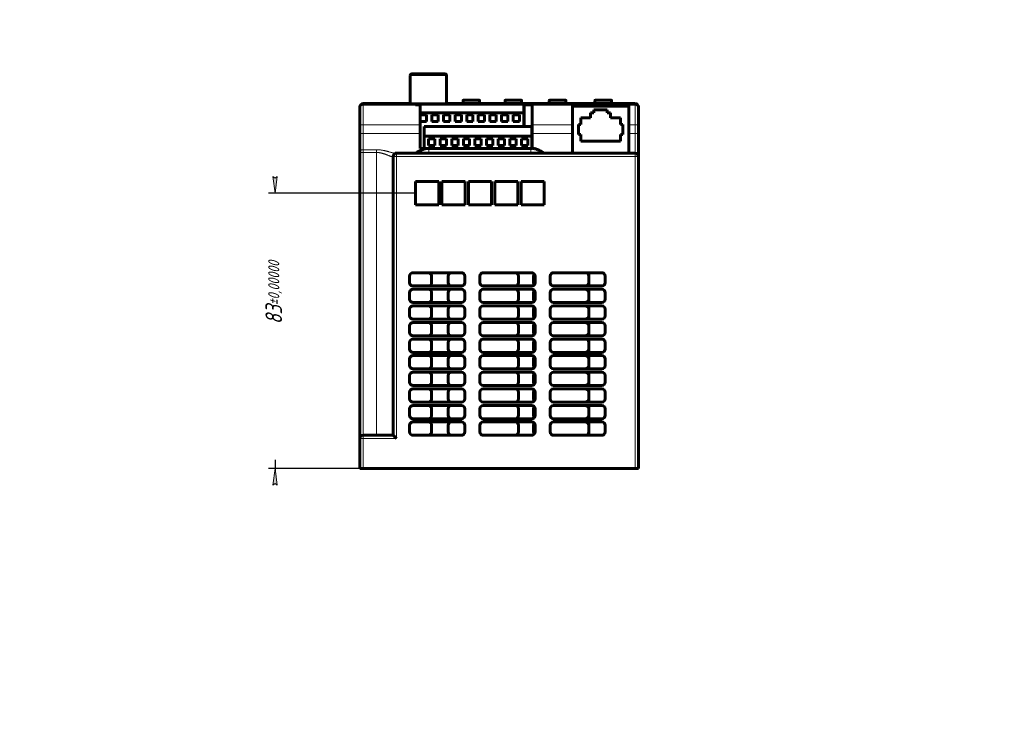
# Model space of a CAD drawing. Header units: millimetres. Extents: x 0 to 297, y 0 to 420.
# Tile 1 of 2: x 0 to 297, y 0 to 210. Entities that reach past the tile are written whole.
import ezdxf

# ---------------------------------------------------------------- set-up
doc = ezdxf.new("R2010")
doc.units = ezdxf.units.MM
doc.linetypes.add('K5LT_BASIC', pattern=[0])
doc.linetypes.add('K5LT_THIN', pattern=[0])
doc.layers.add('Системный слой', color=7, linetype='Continuous')
doc.styles.add('KDIMTEXTSTYLE', font='GOST_AU.SHX', dxfattribs={"width": 0.96, "oblique": 15, "height": 5})
doc.dimstyles.new('KDIMSTYLE (1.00)', dxfattribs={"dimtxt": 5, "dimasz": 1, "dimexe": 2, "dimexo": 0, "dimgap": 1, "dimtad": 1, "dimtxsty": 'KDIMTEXTSTYLE', "dimsah": 1, "dimcen": 0, "dimdle": 1, "dimadec": 0, "dimazin": 0, "dimtfac": 0.667, "dimtmove": 0, "dimatfit": 3, "dimfxl": 1, "dimtvp": 1, "dimtolj": 1, "dimtzin": 0, "dimarcsym": 0})

# ---------------------------------------------------------------- blocks, each defined once
blk = doc.blocks.new('U31')
at = {"layer": 'Системный слой', "color": 150, "linetype": 'K5LT_BASIC', "lineweight": 60, "true_color": 0x0080ff}
for p, q in [((113.88, 184.72), (103.63, 184.72)), ((133.78, 184.72), (132.7, 184.72))]:
    blk.add_line(p, q, dxfattribs=at)
blk = doc.blocks.new('U32')
at = {"layer": 'Системный слой', "color": 150, "linetype": 'K5LT_BASIC', "lineweight": 60, "true_color": 0x0080ff}
for p, q in [((119.53, 184.5), (119.43, 184.5)), ((152.13, 184.5), (152.03, 184.5))]:
    blk.add_line(p, q, dxfattribs=at)
blk = doc.blocks.new('U33')
at = {"layer": 'Системный слой', "color": 150, "linetype": 'K5LT_BASIC', "lineweight": 60, "true_color": 0x0080ff}
for p, q in [((128.79, 184.72), (130.27, 184.72)), ((130.27, 184.72), (131.58, 184.72)), ((131.58, 184.72), (132.7, 184.72))]:
    blk.add_line(p, q, dxfattribs=at)
blk = doc.blocks.new('U34')
at = {"layer": 'Системный слой', "color": 7, "linetype": 'K5LT_THIN', "lineweight": 18}
for p, q in [((111.81, 184.71), (112.37, 184.72)), ((112.82, 184.7), (111.81, 184.71)), ((112.37, 184.72), (113.88, 184.72)), ((115.69, 184.68), (112.82, 184.7)), ((113.88, 184.72), (113.88, 184.72)), ((122.96, 184.66), (115.69, 184.68)), ((128.37, 184.66), (122.96, 184.66)), ((132.03, 184.68), (128.37, 184.66)), ((134.17, 184.7), (132.03, 184.68)), ((132.7, 184.72), (132.7, 184.72)), ((132.7, 184.72), (133.75, 184.72)), ((133.75, 184.72), (134.78, 184.71)), ((134.78, 184.71), (134.17, 184.7))]:
    blk.add_line(p, q, dxfattribs=at)
blk = doc.blocks.new('U35')
at = {"layer": 'Системный слой', "color": 150, "linetype": 'K5LT_BASIC', "lineweight": 60, "true_color": 0x0080ff}
for p, q in [((113.88, 184.72), (114.99, 184.72)), ((114.99, 184.72), (116.31, 184.72)), ((116.31, 184.72), (117.79, 184.72))]:
    blk.add_line(p, q, dxfattribs=at)
blk = doc.blocks.new('U36')
at = {"layer": 'Системный слой', "color": 150, "linetype": 'K5LT_BASIC', "lineweight": 60, "true_color": 0x0080ff}
for p, q in [((171.63, 129.72), (171.63, 133.72)), ((171.63, 124.72), (171.63, 128.72)), ((171.63, 119.72), (171.63, 123.72)), ((171.63, 114.72), (171.63, 118.72)), ((171.63, 109.72), (171.63, 113.72)), ((171.63, 104.72), (171.63, 108.72)), ((171.63, 99.72), (171.63, 103.72)), ((171.63, 94.72), (171.63, 98.72)), ((171.63, 89.72), (171.63, 93.72)), ((171.63, 84.72), (171.63, 88.72))]:
    blk.add_line(p, q, dxfattribs=at)
blk = doc.blocks.new('KDIMARROW_01')
at = {"layer": 'Системный слой'}
blk.add_hatch(color=0, dxfattribs=at).paths.add_polyline_path([(0, 0), (-5, 0.66), (-4.5, 0), (-5, -0.66)])
at = {"layer": 'Системный слой', "color": 0, "linetype": 'K5LT_THIN', "lineweight": 18}
for p, q in [((-4.5, 0), (-5, 0.66)), ((-5, 0.66), (0, 0)), ((0, 0), (-5, -0.66)), ((-5, -0.66), (-4.5, 0)), ((0, 0), (-1, 0))]:
    blk.add_line(p, q, dxfattribs=at)

msp = doc.modelspace()

# ---------------------------------------------------------------- linework, layer by layer
at = {"layer": 'Системный слой', "color": 150, "linetype": 'K5LT_BASIC', "lineweight": 60, "true_color": 0x0080ff}
for p, q in [((117.789, 184.666), (117.789, 193.221)), ((118.289, 193.721), (128.289, 193.721)), ((128.789, 184.666), (128.789, 193.221)), ((113.875, 184.721), (113.875, 184.721)), ((119.429, 184.5), (119.429, 184.383)), ((120.84, 184.383), (119.429, 184.383)), ((152.029, 184.521), (119.529, 184.521)), ((119.529, 184.521), (119.529, 184.383)), ((120.84, 184.383), (120.84, 184.262)), ((120.84, 184.262), (120.84, 178.263)), ((132.702, 184.721), (132.702, 184.721)), ((133.725, 184.721), (133.725, 185.671)), ((133.725, 184.721), (133.725, 185.671)), ((133.775, 185.721), (138.675, 185.721)), ((185.629, 184.718), (135.348, 184.718)), ((138.725, 184.718), (138.725, 185.671)), ((146.409, 184.718), (146.409, 185.671)), ((146.409, 184.718), (146.409, 185.671)), ((146.459, 185.721), (151.359, 185.721)), ((151.409, 184.718), (151.409, 185.671)), ((152.029, 181.932), (152.029, 184.521)), ((152.129, 184.5), (152.129, 184.386)), ((154.629, 184.386), (152.129, 184.386)), ((152.129, 177.821), (152.129, 184.386)), ((154.629, 184.386), (154.629, 184.262)), ((154.629, 184.262), (154.629, 178.263)), ((159.757, 184.718), (159.757, 185.671)), ((159.807, 185.721), (164.707, 185.721)), ((164.757, 184.718), (164.757, 185.671)), ((183.729, 184.375), (166.729, 184.375)), ((166.729, 184.375), (166.729, 184.262)), ((166.729, 184.262), (166.729, 178.263)), ((173.528, 184.718), (173.528, 185.671)), ((173.578, 185.721), (178.478, 185.721)), ((178.528, 184.718), (178.528, 185.671)), ((183.729, 184.375), (183.729, 184.262)), ((183.729, 184.262), (183.729, 178.263)), ((185.777, 184.71), (185.777, 184.707)), ((102.629, 183.721), (102.629, 183.262)), ((102.629, 183.262), (102.629, 178.263)), ((120.84, 181.932), (152.029, 181.932)), ((122.729, 181.276), (120.84, 181.276)), ((122.729, 179.276), (122.729, 181.276)), ((126.229, 181.276), (124.329, 181.276)), ((124.329, 181.276), (124.329, 179.276)), ((126.229, 179.276), (126.229, 181.276)), ((127.829, 181.276), (127.829, 179.276)), ((129.729, 181.276), (127.829, 181.276)), ((129.729, 179.276), (129.729, 181.276)), ((131.329, 181.276), (131.329, 179.276)), ((133.229, 181.276), (131.329, 181.276)), ((133.229, 179.276), (133.229, 181.276)), ((136.729, 181.276), (134.829, 181.276)), ((134.829, 181.276), (134.829, 179.276)), ((136.729, 179.276), (136.729, 181.276)), ((140.229, 181.276), (138.329, 181.276)), ((138.329, 181.276), (138.329, 179.276)), ((140.229, 179.276), (140.229, 181.276)), ((141.829, 181.276), (141.829, 179.276)), ((143.729, 181.276), (141.829, 181.276)), ((143.729, 179.276), (143.729, 181.276)), ((147.229, 181.276), (145.329, 181.276)), ((145.329, 181.276), (145.329, 179.276)), ((147.229, 179.276), (147.229, 181.276)), ((150.729, 181.276), (148.829, 181.276)), ((148.829, 181.276), (148.829, 179.276)), ((150.729, 179.276), (150.729, 181.276)), ((152.029, 177.821), (152.029, 181.932)), ((183.729, 183.906), (166.729, 183.906)), ((172.229, 181.875), (172.229, 180.375)), ((173.229, 181.875), (172.229, 181.875)), ((177.229, 182.875), (173.229, 182.875)), ((173.229, 182.875), (173.229, 181.875)), ((177.229, 181.875), (177.229, 182.875)), ((178.229, 181.875), (177.229, 181.875)), ((178.229, 180.375), (178.229, 181.875)), ((186.629, 183.721), (186.629, 183.262)), ((186.629, 183.262), (186.629, 178.263)), ((102.629, 178.263), (102.629, 175.721)), ((120.84, 179.276), (122.729, 179.276)), ((120.84, 175.721), (120.84, 178.263)), ((124.329, 179.276), (126.229, 179.276)), ((127.829, 179.276), (129.729, 179.276)), ((131.329, 179.276), (133.229, 179.276)), ((134.829, 179.276), (136.729, 179.276)), ((138.329, 179.276), (140.229, 179.276)), ((141.829, 179.276), (143.729, 179.276)), ((145.329, 179.276), (147.229, 179.276)), ((148.829, 179.276), (150.729, 179.276)), ((154.629, 178.263), (154.629, 175.721)), ((166.729, 175.721), (166.729, 178.263)), ((169.279, 178.375), (168.529, 178.375)), ((168.529, 178.375), (168.529, 175.375)), ((169.279, 180.375), (169.279, 178.375)), ((172.229, 180.375), (169.279, 180.375)), ((181.179, 180.375), (178.229, 180.375)), ((181.179, 178.375), (181.179, 180.375)), ((181.929, 178.375), (181.179, 178.375)), ((181.929, 175.375), (181.929, 178.375)), ((183.729, 178.263), (183.729, 175.721)), ((186.629, 175.721), (186.629, 178.263)), ((102.629, 175.721), (102.629, 169.977)), ((120.84, 175.721), (120.84, 171.221)), ((154.529, 177.821), (122.029, 177.821)), ((122.029, 177.821), (122.029, 174.921)), ((154.529, 174.921), (154.529, 177.821)), ((154.629, 175.721), (154.629, 171.231)), ((166.729, 175.721), (166.729, 169.721)), ((168.529, 175.375), (169.279, 175.375)), ((169.279, 175.375), (169.279, 173.375)), ((181.179, 173.375), (181.179, 175.375)), ((181.179, 175.375), (181.929, 175.375)), ((183.729, 175.721), (183.729, 169.721)), ((186.629, 175.721), (186.629, 168.721)), ((122.029, 171.221), (122.029, 174.921)), ((122.029, 174.921), (154.529, 174.921)), ((123.329, 174.071), (123.329, 172.071)), ((125.229, 174.071), (123.329, 174.071)), ((125.229, 172.071), (125.229, 174.071)), ((126.829, 174.071), (126.829, 172.071)), ((128.729, 174.071), (126.829, 174.071)), ((128.729, 172.071), (128.729, 174.071)), ((130.329, 174.071), (130.329, 172.071)), ((132.229, 174.071), (130.329, 174.071)), ((132.229, 172.071), (132.229, 174.071)), ((135.729, 174.071), (133.829, 174.071)), ((133.829, 174.071), (133.829, 172.071)), ((135.729, 172.071), (135.729, 174.071)), ((137.329, 174.071), (137.329, 172.071)), ((139.229, 174.071), (137.329, 174.071)), ((139.229, 172.071), (139.229, 174.071)), ((140.829, 174.071), (140.829, 172.071)), ((142.729, 174.071), (140.829, 174.071)), ((142.729, 172.071), (142.729, 174.071)), ((144.329, 174.071), (144.329, 172.071)), ((146.229, 174.071), (144.329, 174.071)), ((146.229, 172.071), (146.229, 174.071)), ((147.829, 174.071), (147.829, 172.071)), ((149.729, 174.071), (147.829, 174.071)), ((149.729, 172.071), (149.729, 174.071)), ((151.329, 174.071), (151.329, 172.071)), ((153.229, 174.071), (151.329, 174.071)), ((153.229, 172.071), (153.229, 174.071)), ((154.529, 171.221), (154.529, 174.921)), ((169.279, 173.375), (181.179, 173.375)), ((102.629, 169.977), (102.629, 83.721)), ((113.629, 169.721), (113.286, 169.721)), ((113.629, 169.721), (185.629, 169.721)), ((122.929, 171.221), (120.84, 171.221)), ((123.429, 171.221), (122.929, 171.221)), ((123.329, 172.071), (125.229, 172.071)), ((154.229, 171.221), (123.429, 171.221)), ((126.829, 172.071), (128.729, 172.071)), ((130.329, 172.071), (132.229, 172.071)), ((133.829, 172.071), (135.729, 172.071)), ((137.329, 172.071), (139.229, 172.071)), ((140.829, 172.071), (142.729, 172.071)), ((144.329, 172.071), (146.229, 172.071)), ((147.829, 172.071), (149.729, 172.071)), ((151.329, 172.071), (153.229, 172.071)), ((154.629, 171.221), (154.229, 171.221)), ((154.629, 171.221), (154.629, 171.231)), ((112.629, 84.721), (112.629, 168.721)), ((186.629, 168.721), (186.629, 74.721)), ((126.429, 161.221), (119.429, 161.221)), ((119.429, 161.221), (119.429, 154.221)), ((126.429, 154.221), (126.429, 161.221)), ((127.379, 161.221), (127.379, 154.221)), ((134.379, 161.221), (127.379, 161.221)), ((134.379, 154.221), (134.379, 161.221)), ((142.329, 161.221), (135.329, 161.221)), ((135.329, 161.221), (135.329, 154.221)), ((142.329, 154.221), (142.329, 161.221)), ((150.279, 161.221), (143.279, 161.221)), ((143.279, 161.221), (143.279, 154.221)), ((150.279, 154.221), (150.279, 161.221)), ((151.229, 161.221), (151.229, 154.221)), ((158.229, 161.221), (151.229, 161.221)), ((158.229, 154.221), (158.229, 161.221)), ((119.429, 154.221), (126.429, 154.221)), ((127.379, 154.221), (134.379, 154.221)), ((135.329, 154.221), (142.329, 154.221)), ((143.279, 154.221), (150.279, 154.221)), ((151.229, 154.221), (158.229, 154.221)), ((133.254, 133.721), (118.629, 133.721)), ((154.442, 133.721), (139.817, 133.721)), ((175.629, 133.721), (161.004, 133.721)), ((117.629, 132.721), (117.629, 130.721)), ((124.254, 130.721), (124.254, 132.721)), ((129.217, 132.721), (129.217, 130.721)), ((134.254, 130.721), (134.254, 132.721)), ((138.817, 132.721), (138.817, 130.721)), ((150.442, 130.721), (150.442, 132.721)), ((155.004, 132.721), (155.004, 130.721)), ((155.442, 130.721), (155.442, 132.721)), ((160.004, 132.721), (160.004, 130.721)), ((176.629, 130.721), (176.629, 132.721)), ((117.629, 127.721), (117.629, 125.721)), ((118.629, 129.721), (133.254, 129.721)), ((133.254, 128.721), (118.629, 128.721)), ((124.254, 125.721), (124.254, 127.721)), ((129.217, 127.721), (129.217, 125.721)), ((134.254, 125.721), (134.254, 127.721)), ((138.817, 127.721), (138.817, 125.721)), ((139.817, 129.721), (154.442, 129.721)), ((154.442, 128.721), (139.817, 128.721)), ((150.442, 125.721), (150.442, 127.721)), ((155.004, 127.721), (155.004, 125.721)), ((155.442, 125.721), (155.442, 127.721)), ((160.004, 127.721), (160.004, 125.721)), ((161.004, 129.721), (175.629, 129.721)), ((175.629, 128.721), (161.004, 128.721)), ((176.629, 125.721), (176.629, 127.721)), ((117.629, 122.721), (117.629, 120.721)), ((118.629, 124.721), (133.254, 124.721)), ((133.254, 123.721), (118.629, 123.721)), ((124.254, 120.721), (124.254, 122.721)), ((129.217, 122.721), (129.217, 120.721)), ((134.254, 120.721), (134.254, 122.721)), ((138.817, 122.721), (138.817, 120.721)), ((139.817, 124.721), (154.442, 124.721)), ((154.442, 123.721), (139.817, 123.721)), ((150.442, 120.721), (150.442, 122.721)), ((155.004, 122.721), (155.004, 120.721)), ((155.442, 120.721), (155.442, 122.721)), ((160.004, 122.721), (160.004, 120.721)), ((161.004, 124.721), (175.629, 124.721)), ((175.629, 123.721), (161.004, 123.721)), ((176.629, 120.721), (176.629, 122.721)), ((118.629, 119.721), (133.254, 119.721)), ((139.817, 119.721), (154.442, 119.721)), ((161.004, 119.721), (175.629, 119.721)), ((117.629, 117.721), (117.629, 115.721)), ((133.254, 118.721), (118.629, 118.721)), ((124.254, 115.721), (124.254, 117.721)), ((129.217, 117.721), (129.217, 115.721)), ((134.254, 115.721), (134.254, 117.721)), ((138.817, 117.721), (138.817, 115.721)), ((154.442, 118.721), (139.817, 118.721)), ((150.442, 115.721), (150.442, 117.721)), ((155.004, 117.721), (155.004, 115.721)), ((155.442, 115.721), (155.442, 117.721)), ((160.004, 117.721), (160.004, 115.721)), ((175.629, 118.721), (161.004, 118.721)), ((176.629, 115.721), (176.629, 117.721)), ((118.629, 114.721), (133.254, 114.721)), ((133.254, 113.721), (118.629, 113.721)), ((139.817, 114.721), (154.442, 114.721)), ((154.442, 113.721), (139.817, 113.721)), ((161.004, 114.721), (175.629, 114.721)), ((175.629, 113.721), (161.004, 113.721)), ((117.629, 112.721), (117.629, 110.721)), ((124.254, 110.721), (124.254, 112.721)), ((129.217, 112.721), (129.217, 110.721)), ((134.254, 110.721), (134.254, 112.721)), ((138.817, 112.721), (138.817, 110.721)), ((150.442, 110.721), (150.442, 112.721)), ((155.004, 112.721), (155.004, 110.721)), ((155.442, 110.721), (155.442, 112.721)), ((160.004, 112.721), (160.004, 110.721)), ((176.629, 110.721), (176.629, 112.721)), ((117.629, 107.721), (117.629, 105.721)), ((118.629, 109.721), (133.254, 109.721)), ((133.254, 108.721), (118.629, 108.721)), ((124.254, 105.721), (124.254, 107.721)), ((129.217, 107.721), (129.217, 105.721)), ((134.254, 105.721), (134.254, 107.721)), ((138.817, 107.721), (138.817, 105.721)), ((139.817, 109.721), (154.442, 109.721)), ((154.442, 108.721), (139.817, 108.721)), ((150.442, 105.721), (150.442, 107.721)), ((155.004, 107.721), (155.004, 105.721)), ((155.442, 105.721), (155.442, 107.721)), ((160.004, 107.721), (160.004, 105.721)), ((161.004, 109.721), (175.629, 109.721)), ((175.629, 108.721), (161.004, 108.721)), ((176.629, 105.721), (176.629, 107.721)), ((118.629, 104.721), (133.254, 104.721)), ((139.817, 104.721), (154.442, 104.721)), ((161.004, 104.721), (175.629, 104.721)), ((117.629, 102.721), (117.629, 100.721)), ((133.254, 103.721), (118.629, 103.721)), ((124.254, 100.721), (124.254, 102.721)), ((129.217, 102.721), (129.217, 100.721)), ((134.254, 100.721), (134.254, 102.721)), ((138.817, 102.721), (138.817, 100.721)), ((154.442, 103.721), (139.817, 103.721)), ((150.442, 100.721), (150.442, 102.721)), ((155.004, 102.721), (155.004, 100.721)), ((155.442, 100.721), (155.442, 102.721)), ((160.004, 102.721), (160.004, 100.721)), ((175.629, 103.721), (161.004, 103.721)), ((176.629, 100.721), (176.629, 102.721)), ((118.629, 99.721), (133.254, 99.721)), ((133.254, 98.721), (118.629, 98.721)), ((139.817, 99.721), (154.442, 99.721)), ((154.442, 98.721), (139.817, 98.721)), ((161.004, 99.721), (175.629, 99.721)), ((175.629, 98.721), (161.004, 98.721)), ((117.629, 97.721), (117.629, 95.721)), ((124.254, 95.721), (124.254, 97.721)), ((129.217, 97.721), (129.217, 95.721)), ((134.254, 95.721), (134.254, 97.721)), ((138.817, 97.721), (138.817, 95.721)), ((150.442, 95.721), (150.442, 97.721)), ((155.004, 97.721), (155.004, 95.721)), ((155.442, 95.721), (155.442, 97.721)), ((160.004, 97.721), (160.004, 95.721)), ((176.629, 95.721), (176.629, 97.721)), ((117.629, 92.721), (117.629, 90.721)), ((118.629, 94.721), (133.254, 94.721)), ((133.254, 93.721), (118.629, 93.721)), ((124.254, 90.721), (124.254, 92.721)), ((129.217, 92.721), (129.217, 90.721)), ((134.254, 90.721), (134.254, 92.721)), ((138.817, 92.721), (138.817, 90.721)), ((139.817, 94.721), (154.442, 94.721)), ((154.442, 93.721), (139.817, 93.721)), ((150.442, 90.721), (150.442, 92.721)), ((155.004, 92.721), (155.004, 90.721)), ((155.442, 90.721), (155.442, 92.721)), ((160.004, 92.721), (160.004, 90.721)), ((161.004, 94.721), (175.629, 94.721)), ((175.629, 93.721), (161.004, 93.721)), ((176.629, 90.721), (176.629, 92.721)), ((118.629, 89.721), (133.254, 89.721)), ((139.817, 89.721), (154.442, 89.721)), ((161.004, 89.721), (175.629, 89.721)), ((117.629, 87.721), (117.629, 85.721)), ((133.254, 88.721), (118.629, 88.721)), ((124.254, 85.721), (124.254, 87.721)), ((129.217, 87.721), (129.217, 85.721)), ((134.254, 85.721), (134.254, 87.721)), ((138.817, 87.721), (138.817, 85.721)), ((154.442, 88.721), (139.817, 88.721)), ((150.442, 85.721), (150.442, 87.721)), ((155.004, 87.721), (155.004, 85.721)), ((155.442, 85.721), (155.442, 87.721)), ((160.004, 87.721), (160.004, 85.721)), ((175.629, 88.721), (161.004, 88.721)), ((176.629, 85.721), (176.629, 87.721)), ((102.629, 83.721), (102.629, 74.721)), ((112.629, 84.721), (103.629, 84.721)), ((113.629, 83.721), (112.629, 84.721)), ((118.629, 84.721), (133.254, 84.721)), ((139.817, 84.721), (154.442, 84.721)), ((161.004, 84.721), (175.629, 84.721)), ((102.629, 74.721), (103.629, 74.721)), ((185.629, 74.721), (103.629, 74.721)), ((185.629, 74.721), (186.629, 74.721))]:
    msp.add_line(p, q, dxfattribs=at)
at = {"layer": 'Системный слой', "color": 7, "linetype": 'K5LT_THIN', "lineweight": 18}
for p, q in [((117.789, 193.221), (128.789, 193.221)), ((103.629, 184.721), (103.629, 184.262)), ((120.84, 184.262), (103.629, 184.262)), ((103.629, 184.262), (103.629, 178.263)), ((133.725, 185.671), (138.725, 185.671)), ((185.629, 184.718), (135.348, 184.718)), ((146.409, 185.671), (151.409, 185.671)), ((166.729, 184.262), (154.629, 184.262)), ((159.757, 185.671), (164.757, 185.671)), ((173.528, 185.671), (178.528, 185.671)), ((185.629, 184.262), (183.729, 184.262)), ((185.629, 184.718), (185.629, 184.262)), ((185.629, 184.262), (185.629, 178.263)), ((102.629, 178.263), (103.629, 178.263)), ((120.84, 178.263), (103.629, 178.263)), ((103.629, 178.263), (103.629, 175.721)), ((166.729, 178.263), (154.629, 178.263)), ((185.629, 178.263), (183.729, 178.263)), ((185.629, 175.721), (185.629, 178.263)), ((186.629, 178.263), (185.629, 178.263)), ((102.629, 175.721), (103.629, 175.721)), ((120.84, 175.721), (103.629, 175.721)), ((103.629, 175.721), (103.629, 170.797)), ((166.729, 175.721), (154.629, 175.721)), ((185.629, 175.721), (183.729, 175.721)), ((185.629, 175.721), (185.629, 169.721)), ((186.629, 175.721), (185.629, 175.721)), ((102.629, 169.977), (103.629, 169.977)), ((103.629, 169.977), (103.629, 170.797)), ((107.629, 170.797), (103.629, 170.797)), ((107.629, 169.977), (103.629, 169.977)), ((103.629, 169.977), (103.629, 84.721)), ((107.629, 169.977), (107.629, 170.797)), ((107.629, 84.721), (107.629, 169.977)), ((113.629, 168.721), (113.629, 169.721)), ((123.429, 169.721), (123.429, 171.221)), ((154.229, 169.721), (154.229, 171.221)), ((185.629, 168.721), (185.629, 169.721)), ((112.629, 168.721), (112.343, 168.721)), ((113.629, 168.721), (112.629, 168.721)), ((113.629, 168.721), (185.629, 168.721)), ((113.629, 83.721), (113.629, 168.721)), ((186.629, 168.721), (185.629, 168.721)), ((185.629, 168.721), (185.629, 74.721)), ((103.629, 83.721), (102.629, 83.721)), ((103.629, 83.721), (103.629, 84.721)), ((103.629, 83.721), (103.629, 74.721)), ((113.629, 83.721), (103.629, 83.721))]:
    msp.add_line(p, q, dxfattribs=at)
at = {"layer": 'Системный слой', "color": 150, "linetype": 'K5LT_BASIC', "lineweight": 60, "true_color": 0x0080ff}
for centre, radius, start, end in [((118.289, 193.221), 0.5, 90, 180), ((128.289, 193.221), 0.5, 0, 90), ((103.629, 183.721), 1, 90, 180), ((111.789, 184.212), 0.5, 83.37422, 90.00015), ((133.775, 185.671), 0.05, 90, 180), ((134.789, 184.212), 0.5, 89.99986, 96.62591), ((138.675, 185.671), 0.05, 0, 90), ((146.459, 185.671), 0.05, 90, 180), ((151.359, 185.671), 0.05, 0, 90), ((159.807, 185.671), 0.05, 90, 180), ((164.707, 185.671), 0.05, 0, 90), ((173.578, 185.671), 0.05, 90, 180), ((178.478, 185.671), 0.05, 0, 90), ((185.629, 183.721), 1, 0, 81.46995), ((113.629, 168.721), 1, 90, 180), ((185.629, 168.721), 1, 0, 90), ((118.629, 132.721), 1, 90, 180), ((123.254, 132.721), 1, 0, 90), ((130.217, 132.721), 1, 90, 180), ((133.254, 132.721), 1, 0, 90), ((139.817, 132.721), 1, 90, 180), ((149.442, 132.721), 1, 0, 90), ((154.442, 132.721), 1, 0, 90), ((161.004, 132.721), 1, 90, 180), ((170.629, 132.721), 1, 0, 90), ((175.629, 132.721), 1, 0, 90), ((118.629, 130.721), 1, 180, 270), ((123.254, 130.721), 1, 270, 0), ((130.217, 130.721), 1, 180, 270), ((133.254, 130.721), 1, 270, 0), ((139.817, 130.721), 1, 180, 270), ((149.442, 130.721), 1, 270, 0), ((154.442, 130.721), 1, 270, 0), ((156.004, 132.721), 1, 141.37517, 180), ((156.004, 130.721), 1, 180, 218.62483), ((161.004, 130.721), 1, 180, 270), ((170.629, 130.721), 1, 270, 0), ((175.629, 130.721), 1, 270, 0), ((118.629, 127.721), 1, 90, 180), ((123.254, 127.721), 1, 0, 90), ((130.217, 127.721), 1, 90, 180), ((133.254, 127.721), 1, 0, 90), ((139.817, 127.721), 1, 90, 180), ((149.442, 127.721), 1, 0, 90), ((154.442, 127.721), 1, 0, 90), ((156.004, 127.721), 1, 141.37517, 180), ((161.004, 127.721), 1, 90, 180), ((170.629, 127.721), 1, 0, 90), ((175.629, 127.721), 1, 0, 90), ((118.629, 125.721), 1, 180, 270), ((123.254, 125.721), 1, 270, 0), ((130.217, 125.721), 1, 180, 270), ((133.254, 125.721), 1, 270, 0), ((139.817, 125.721), 1, 180, 270), ((149.442, 125.721), 1, 270, 0), ((154.442, 125.721), 1, 270, 0), ((156.004, 125.721), 1, 180, 218.62483), ((161.004, 125.721), 1, 180, 270), ((170.629, 125.721), 1, 270, 0), ((175.629, 125.721), 1, 270, 0), ((118.629, 122.721), 1, 90, 180), ((123.254, 122.721), 1, 0, 90), ((130.217, 122.721), 1, 90, 180), ((133.254, 122.721), 1, 0, 90), ((139.817, 122.721), 1, 90, 180), ((149.442, 122.721), 1, 0, 90), ((154.442, 122.721), 1, 0, 90), ((156.004, 122.721), 1, 141.37517, 180), ((161.004, 122.721), 1, 90, 180), ((170.629, 122.721), 1, 0, 90), ((175.629, 122.721), 1, 0, 90), ((118.629, 120.721), 1, 180, 270), ((123.254, 120.721), 1, 270, 0), ((130.217, 120.721), 1, 180, 270), ((133.254, 120.721), 1, 270, 0), ((139.817, 120.721), 1, 180, 270), ((149.442, 120.721), 1, 270, 0), ((154.442, 120.721), 1, 270, 0), ((156.004, 120.721), 1, 180, 218.62483), ((161.004, 120.721), 1, 180, 270), ((170.629, 120.721), 1, 270, 0), ((175.629, 120.721), 1, 270, 0), ((118.629, 117.721), 1, 90, 180), ((123.254, 117.721), 1, 0, 90), ((130.217, 117.721), 1, 90, 180), ((133.254, 117.721), 1, 0, 90), ((139.817, 117.721), 1, 90, 180), ((149.442, 117.721), 1, 0, 90), ((154.442, 117.721), 1, 0, 90), ((156.004, 117.721), 1, 141.37517, 180), ((161.004, 117.721), 1, 90, 180), ((170.629, 117.721), 1, 0, 90), ((175.629, 117.721), 1, 0, 90), ((118.629, 115.721), 1, 180, 270), ((118.629, 112.721), 1, 90, 180), ((123.254, 115.721), 1, 270, 0), ((123.254, 112.721), 1, 0, 90), ((130.217, 115.721), 1, 180, 270), ((130.217, 112.721), 1, 90, 180), ((133.254, 115.721), 1, 270, 0), ((133.254, 112.721), 1, 0, 90), ((139.817, 115.721), 1, 180, 270), ((139.817, 112.721), 1, 90, 180), ((149.442, 115.721), 1, 270, 0), ((149.442, 112.721), 1, 0, 90), ((154.442, 115.721), 1, 270, 0), ((154.442, 112.721), 1, 0, 90), ((156.004, 115.721), 1, 180, 218.62483), ((156.004, 112.721), 1, 141.37517, 180), ((161.004, 115.721), 1, 180, 270), ((161.004, 112.721), 1, 90, 180), ((170.629, 115.721), 1, 270, 0), ((170.629, 112.721), 1, 0, 90), ((175.629, 115.721), 1, 270, 0), ((175.629, 112.721), 1, 0, 90), ((118.629, 110.721), 1, 180, 270), ((123.254, 110.721), 1, 270, 0), ((130.217, 110.721), 1, 180, 270), ((133.254, 110.721), 1, 270, 0), ((139.817, 110.721), 1, 180, 270), ((149.442, 110.721), 1, 270, 0), ((154.442, 110.721), 1, 270, 0), ((156.004, 110.721), 1, 180, 218.62483), ((161.004, 110.721), 1, 180, 270), ((170.629, 110.721), 1, 270, 0), ((175.629, 110.721), 1, 270, 0), ((118.629, 107.721), 1, 90, 180), ((123.254, 107.721), 1, 0, 90), ((130.217, 107.721), 1, 90, 180), ((133.254, 107.721), 1, 0, 90), ((139.817, 107.721), 1, 90, 180), ((149.442, 107.721), 1, 0, 90), ((154.442, 107.721), 1, 0, 90), ((156.004, 107.721), 1, 141.37517, 180), ((161.004, 107.721), 1, 90, 180), ((170.629, 107.721), 1, 0, 90), ((175.629, 107.721), 1, 0, 90), ((118.629, 105.721), 1, 180, 270), ((123.254, 105.721), 1, 270, 0), ((130.217, 105.721), 1, 180, 270), ((133.254, 105.721), 1, 270, 0), ((139.817, 105.721), 1, 180, 270), ((149.442, 105.721), 1, 270, 0), ((154.442, 105.721), 1, 270, 0), ((156.004, 105.721), 1, 180, 218.62483), ((161.004, 105.721), 1, 180, 270), ((170.629, 105.721), 1, 270, 0), ((175.629, 105.721), 1, 270, 0), ((118.629, 102.721), 1, 90, 180), ((123.254, 102.721), 1, 0, 90), ((130.217, 102.721), 1, 90, 180), ((133.254, 102.721), 1, 0, 90), ((139.817, 102.721), 1, 90, 180), ((149.442, 102.721), 1, 0, 90), ((154.442, 102.721), 1, 0, 90), ((156.004, 102.721), 1, 141.37517, 180), ((161.004, 102.721), 1, 90, 180), ((170.629, 102.721), 1, 0, 90), ((175.629, 102.721), 1, 0, 90), ((118.629, 100.721), 1, 180, 270), ((118.629, 97.721), 1, 90, 180), ((123.254, 100.721), 1, 270, 0), ((123.254, 97.721), 1, 0, 90), ((130.217, 100.721), 1, 180, 270), ((130.217, 97.721), 1, 90, 180), ((133.254, 100.721), 1, 270, 0), ((133.254, 97.721), 1, 0, 90), ((139.817, 100.721), 1, 180, 270), ((139.817, 97.721), 1, 90, 180), ((149.442, 100.721), 1, 270, 0), ((149.442, 97.721), 1, 0, 90), ((154.442, 100.721), 1, 270, 0), ((154.442, 97.721), 1, 0, 90), ((156.004, 100.721), 1, 180, 218.62483), ((156.004, 97.721), 1, 141.37517, 180), ((161.004, 100.721), 1, 180, 270), ((161.004, 97.721), 1, 90, 180), ((170.629, 100.721), 1, 270, 0), ((170.629, 97.721), 1, 0, 90), ((175.629, 100.721), 1, 270, 0), ((175.629, 97.721), 1, 0, 90), ((118.629, 95.721), 1, 180, 270), ((123.254, 95.721), 1, 270, 0), ((130.217, 95.721), 1, 180, 270), ((133.254, 95.721), 1, 270, 0), ((139.817, 95.721), 1, 180, 270), ((149.442, 95.721), 1, 270, 0), ((154.442, 95.721), 1, 270, 0), ((156.004, 95.721), 1, 180, 218.62483), ((161.004, 95.721), 1, 180, 270), ((170.629, 95.721), 1, 270, 0), ((175.629, 95.721), 1, 270, 0), ((118.629, 92.721), 1, 90, 180), ((123.254, 92.721), 1, 0, 90), ((130.217, 92.721), 1, 90, 180), ((133.254, 92.721), 1, 0, 90), ((139.817, 92.721), 1, 90, 180), ((149.442, 92.721), 1, 0, 90), ((154.442, 92.721), 1, 0, 90), ((156.004, 92.721), 1, 141.37517, 180), ((161.004, 92.721), 1, 90, 180), ((170.629, 92.721), 1, 0, 90), ((175.629, 92.721), 1, 0, 90), ((118.629, 90.721), 1, 180, 270), ((123.254, 90.721), 1, 270, 0), ((130.217, 90.721), 1, 180, 270), ((133.254, 90.721), 1, 270, 0), ((139.817, 90.721), 1, 180, 270), ((149.442, 90.721), 1, 270, 0), ((154.442, 90.721), 1, 270, 0), ((156.004, 90.721), 1, 180, 218.62483), ((161.004, 90.721), 1, 180, 270), ((170.629, 90.721), 1, 270, 0), ((175.629, 90.721), 1, 270, 0), ((118.629, 87.721), 1, 90, 180), ((123.254, 87.721), 1, 0, 90), ((130.217, 87.721), 1, 90, 180), ((133.254, 87.721), 1, 0, 90), ((139.817, 87.721), 1, 90, 180), ((149.442, 87.721), 1, 0, 90), ((154.442, 87.721), 1, 0, 90), ((156.004, 87.721), 1, 141.37517, 180), ((161.004, 87.721), 1, 90, 180), ((170.629, 87.721), 1, 0, 90), ((175.629, 87.721), 1, 0, 90), ((103.629, 83.721), 1, 90, 180), ((118.629, 85.721), 1, 180, 270), ((123.254, 85.721), 1, 270, 0), ((130.217, 85.721), 1, 180, 270), ((133.254, 85.721), 1, 270, 0), ((139.817, 85.721), 1, 180, 270), ((149.442, 85.721), 1, 270, 0), ((154.442, 85.721), 1, 270, 0), ((156.004, 85.721), 1, 180, 218.62483), ((161.004, 85.721), 1, 180, 270), ((170.629, 85.721), 1, 270, 0), ((175.629, 85.721), 1, 270, 0)]:
    msp.add_arc(centre, radius, start, end, dxfattribs=at)
at = {"layer": 'Системный слой', "color": 7, "linetype": 'K5LT_THIN', "lineweight": 18}
for centre, major_axis, ratio, start_param, end_param in [((103.629, 183.262), (-1, 0), 0.9998179, 4.712389, 6.2831853), ((185.629, 183.718), (-1, 0), 0.9999989, 4.5635115, 4.712389), ((185.629, 183.262), (1, 0), 0.9998179, 0, 1.5707963), ((103.629, 169.977), (-1, 0), 0.8206518, 4.712389, 6.2831853)]:
    msp.add_ellipse(centre, major_axis=major_axis, ratio=ratio, start_param=start_param, end_param=end_param, dxfattribs=at)
at = {"layer": 'Системный слой', "color": 150, "linetype": 'K5LT_BASIC', "lineweight": 60, "true_color": 0x0080ff}
for points, knots in [([(134.743, 184.71), (134.744, 184.71), (134.746, 184.71), (134.746, 184.71), (134.743, 184.71), (134.738, 184.71), (134.737, 184.71), (134.731, 184.709), (134.727, 184.709), (134.716, 184.709), (134.708, 184.709), (134.69, 184.708), (134.681, 184.708), (134.65, 184.707), (134.627, 184.707), (134.567, 184.706), (134.528, 184.705), (134.398, 184.703), (134.292, 184.701), (134.04, 184.698), (133.878, 184.697), (133.68, 184.695), (133.626, 184.694), (133.108, 184.689), (132.514, 184.685), (130.95, 184.675), (129.84, 184.67), (128.4, 184.664), (127.938, 184.663), (125.31, 184.656), (122.856, 184.654), (119.605, 184.66), (118.629, 184.662), (116.652, 184.67), (115.534, 184.675), (114.296, 184.683), (113.977, 184.686), (113.384, 184.69), (113.115, 184.693), (112.696, 184.697), (112.534, 184.698), (112.286, 184.701), (112.191, 184.703), (112.081, 184.704), (112.052, 184.705), (111.993, 184.706), (111.964, 184.706), (111.932, 184.707), (111.926, 184.707), (111.915, 184.708), (111.909, 184.708), (111.889, 184.708), (111.876, 184.708), (111.86, 184.709), (111.855, 184.709), (111.847, 184.709), (111.844, 184.709), (111.841, 184.71), (111.84, 184.71), (111.833, 184.71), (111.832, 184.71), (111.832, 184.71)], [0, 0, 0, 0, 0.1615286, 0.1615286, 0.4312658, 0.4312658, 0.5056809, 0.5056809, 0.7145365, 0.7145365, 1.0000966, 1.0000966, 1.2659828, 1.2659828, 1.7763631, 1.7763631, 2.4308649, 2.4308649, 3.7156497, 3.7156497, 5.0397583, 5.0397583, 5.4269536, 5.4269536, 8.8928108, 8.8928108, 13.1775523, 13.1775523, 14.758933, 14.758933, 22.558933, 22.558933, 25.8752419, 25.8752419, 30.358933, 30.358933, 32.1087171, 32.1087171, 33.9381696, 33.9381696, 35.3859726, 35.3859726, 36.5317435, 36.5317435, 36.9840787, 36.9840787, 37.5388273, 37.5388273, 37.6775145, 37.6775145, 37.8162017, 37.8162017, 38.2002782, 38.2002782, 38.3999278, 38.3999278, 38.5504053, 38.5504053, 38.5995774, 38.5995774, 39, 39, 39, 39]), ([(135.348, 184.718), (135.348, 184.718), (135.348, 184.718), (135.347, 184.718), (135.347, 184.718), (135.345, 184.718), (135.344, 184.718), (135.341, 184.718), (135.339, 184.718), (135.331, 184.718), (135.325, 184.718), (135.309, 184.719), (135.298, 184.719), (135.266, 184.719), (135.243, 184.719), (135.173, 184.719), (135.124, 184.719), (135.067, 184.72), (135.064, 184.72), (135.043, 184.72), (135.024, 184.72), (134.992, 184.72), (134.98, 184.72), (134.958, 184.72), (134.95, 184.72), (134.935, 184.72), (134.929, 184.72), (134.92, 184.72), (134.916, 184.72), (134.91, 184.72), (134.907, 184.72), (134.903, 184.72), (134.901, 184.72), (134.898, 184.72), (134.897, 184.72), (134.895, 184.72), (134.895, 184.72), (134.893, 184.72), (134.893, 184.72), (134.892, 184.72), (134.891, 184.72), (134.891, 184.72), (134.89, 184.72), (134.889, 184.72), (134.889, 184.72), (134.887, 184.72), (134.886, 184.72), (134.883, 184.72), (134.881, 184.72), (134.875, 184.72), (134.871, 184.72), (134.858, 184.72), (134.85, 184.72), (134.824, 184.72), (134.807, 184.72), (134.755, 184.72), (134.719, 184.72), (134.609, 184.721), (134.532, 184.721), (134.25, 184.721), (134.027, 184.721), (133.782, 184.721)], [0.0035935, 0.0035935, 0.0035935, 0.0035935, 0.0251543, 0.0251543, 0.0718694, 0.0718694, 0.1652997, 0.1652997, 0.3521602, 0.3521602, 0.8960216, 0.8960216, 1.8100105, 1.8100105, 3.6379884, 3.6379884, 7.2939441, 7.2939441, 7.5147663, 7.5147663, 8.7597164, 8.7597164, 9.5823252, 9.5823252, 10.1258694, 10.1258694, 10.4850197, 10.4850197, 10.7223306, 10.7223306, 10.8791354, 10.8791354, 10.9827451, 10.9827451, 11.0512059, 11.0512059, 11.0964419, 11.0964419, 11.1263318, 11.1263318, 11.1562217, 11.1562217, 11.1754841, 11.1754841, 11.2086952, 11.2086952, 11.2724603, 11.2724603, 11.3986622, 11.3986622, 11.6504018, 11.6504018, 12.1525525, 12.1525525, 13.154197, 13.154197, 15.1521723, 15.1521723, 19.1374953, 19.1374953, 29, 29, 29, 29]), ([(122.929, 171.221), (122.784, 171.205), (122.531, 171.164), (122.222, 171.091), (121.977, 171.02), (121.756, 170.948), (121.529, 170.863), (121.233, 170.742), (120.883, 170.579), (120.54, 170.399), (120.21, 170.213), (119.92, 170.038), (119.689, 169.892), (119.545, 169.798), (119.453, 169.737), (119.429, 169.721), (119.429, 169.721)], [0, 0, 0, 0, 1.2485083, 2.2089262, 2.7944365, 3.5369507, 4.3358986, 5.0661216, 6.6184776, 8.239104, 9.3293599, 11.2226921, 12.9322271, 14.183533, 15.3817574, 17, 17, 17, 17]), ([(158.229, 169.721), (158.229, 169.721), (158.21, 169.734), (158.133, 169.785), (158.018, 169.86), (157.884, 169.946), (157.707, 170.056), (157.522, 170.168), (157.288, 170.304), (157.037, 170.442), (156.747, 170.592), (156.421, 170.743), (156.164, 170.85), (155.943, 170.932), (155.73, 171.006), (155.441, 171.091), (155.063, 171.178), (154.781, 171.218), (154.629, 171.231)], [0, 0, 0, 0, 1.5565676, 2.828467, 4.1187778, 5.5309512, 6.2562837, 7.923467, 8.9383542, 10.0261794, 11.6256549, 12.8332685, 14.0299405, 14.5857353, 15.2604203, 16.3156599, 17.5668646, 19, 19, 19, 19])]:
    msp.add_open_spline(points, degree=3, knots=knots, dxfattribs=at)
msp.add_open_spline([(135.348, 184.718), (135.24, 184.719), (134.987, 184.72), (134.46, 184.721), (134.022, 184.721), (133.782, 184.721)], degree=3, dxfattribs=at)
at = {"layer": 'Системный слой', "color": 7, "linetype": 'K5LT_THIN', "lineweight": 18}
for points, knots in [([(113.286, 169.721), (113.214, 169.721), (113.075, 169.734), (112.839, 169.778), (112.576, 169.84), (112.258, 169.926), (111.849, 170.044), (111.45, 170.16), (111.096, 170.26), (110.818, 170.335), (110.56, 170.401), (110.303, 170.463), (110.033, 170.525), (109.749, 170.583), (109.456, 170.637), (109.163, 170.684), (108.879, 170.722), (108.627, 170.749), (108.408, 170.768), (108.216, 170.781), (108.029, 170.79), (107.834, 170.796), (107.699, 170.797), (107.629, 170.797)], [0, 0, 0, 0, 1.8888278, 3.4506142, 4.685359, 6.5646901, 8.5225084, 10.5588141, 11.8263335, 12.9274937, 13.8838003, 14.8254202, 15.8300203, 16.867795, 17.8819562, 18.930374, 19.8961702, 20.7743578, 21.4655925, 22.0783626, 22.676877, 23.3118596, 24, 24, 24, 24]), ([(112.343, 168.721), (112.285, 168.723), (112.162, 168.736), (111.958, 168.791), (111.754, 168.859), (111.55, 168.936), (111.324, 169.025), (111.076, 169.126), (110.809, 169.235), (110.554, 169.335), (110.307, 169.43), (110.057, 169.52), (109.778, 169.614), (109.495, 169.699), (109.218, 169.774), (108.955, 169.834), (108.688, 169.886), (108.404, 169.929), (108.118, 169.959), (107.856, 169.974), (107.698, 169.977), (107.629, 169.977)], [0, 0, 0, 0, 1.7490795, 3.2491463, 4.4776294, 5.6835416, 6.8512614, 8.1807841, 9.4895921, 10.7159553, 11.6801705, 12.7625715, 13.9161835, 15.1275629, 16.1584971, 17.1558772, 18.1354258, 19.1532432, 20.2980452, 21.2521986, 22, 22, 22, 22]), ([(112.343, 168.721), (112.343, 168.789), (112.355, 168.917), (112.405, 169.091), (112.476, 169.241), (112.566, 169.374), (112.678, 169.491), (112.807, 169.588), (112.948, 169.66), (113.109, 169.709), (113.223, 169.721), (113.286, 169.721)], [0, 0, 0, 0, 1.5640329, 2.9281, 4.1448982, 5.3936223, 6.6790748, 7.9479519, 9.2206201, 10.4736733, 12, 12, 12, 12])]:
    msp.add_open_spline(points, degree=3, knots=knots, dxfattribs=at)

# ---------------------------------------------------------------- block references
at = {"layer": 'Системный слой'}
for name in ['U31', 'U34', 'U35', 'U32', 'U33', 'U36']:
    msp.add_blockref(name, (0, 0), dxfattribs=at)

# ---------------------------------------------------------------- dimensions: what is measured, and where the dimension line sits
at = {"layer": 'Системный слой', "color": 7}
msp.add_linear_dim(base=(77.028, 74.721), p1=(119.429, 157.721), p2=(103.629, 74.721), angle=90, location=(77.028, 127.721), dimstyle='KDIMSTYLE (1.00)', override={"dimexo": 0, "dimpost": '\\H5.0;\\W0.965;\\Q15;<>', "dimblk1": 'KDIMARROW_01', "dimblk2": 'KDIMARROW_01', "dimse1": 0, "dimse2": 0, "dimclrt": 7, "dimtol": 1, "dimtp": 0, "dimtm": 0, "dimtdec": 5, "dimtolj": 1}, dxfattribs=at).render()

doc.saveas('drawing.dxf')
